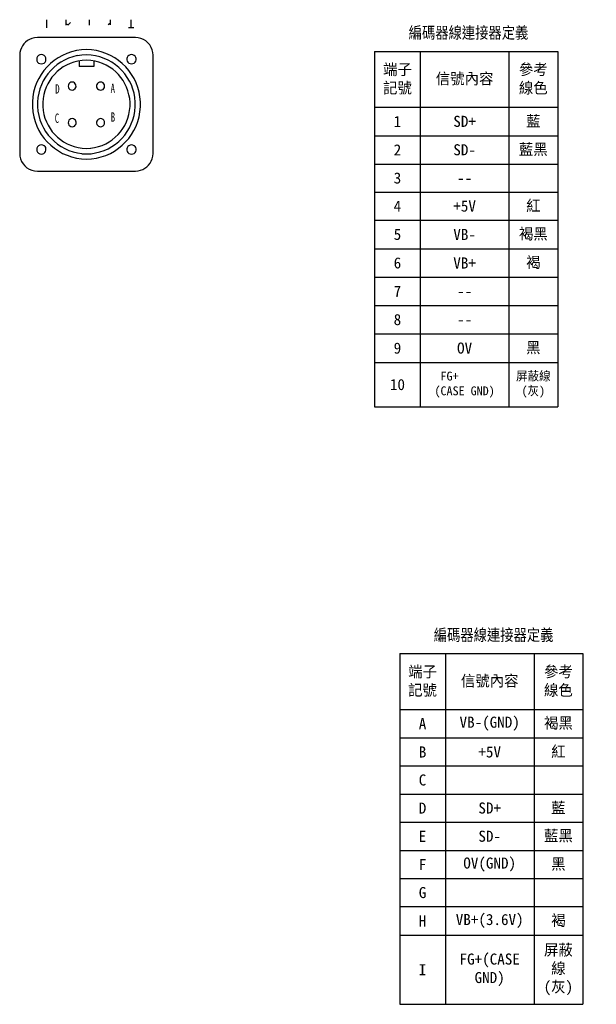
# Model space of a CAD drawing. Header units: millimetres. Extents: x 32176 to 33806, y 9889 to 10961.
# Tile 1 of 41: x 32176 to 32306, y 10048 to 10270. Entities that reach past the tile are written whole.
import ezdxf

# ---------------------------------------------------------------- set-up
doc = ezdxf.new("R2010")
doc.units = ezdxf.units.MM
doc.linetypes.add('atContinuous2', pattern=[0])
for name, color, linetype in [('Dim', 2, 'Continuous'), ('Text', 2, 'Continuous'), ('Z_entity', 7, 'Continuous'), ('Z_solid', 7, 'Continuous'), ('Z_text', 7, 'Continuous')]:
    doc.layers.add(name, color=color, linetype=linetype)
doc.styles.add('Dimemsions', font='isocp.shx', dxfattribs={"bigfont": 'chineset.shx'})
doc.styles.add('LPELCB_SimSun', font='txt', dxfattribs={"height": 0.2})
doc.styles.add('LPELFD_KaiTi', font='txt', dxfattribs={"height": 0.2})

# ---------------------------------------------------------------- blocks, each defined once
blk = doc.blocks.new('*T26')
at = {"layer": 'Dim', "color": 0, "linetype": 'ByBlock', "lineweight": -2}
for p, q in [((0, 0), (41.3, 0)), ((0, 0), (0, -80.18)), ((10.3, 0), (10.3, -80.18)), ((30.3, 0), (30.3, -80.18)), ((41.3, 0), (41.3, -80.18)), ((0, -12.59), (41.3, -12.59)), ((0, -19.03), (41.3, -19.03)), ((0, -25.41), (41.3, -25.41)), ((0, -31.75), (41.3, -31.75)), ((0, -38.08), (41.3, -38.08)), ((0, -44.52), (41.3, -44.52)), ((0, -50.96), (41.3, -50.96)), ((0, -57.3), (41.3, -57.3)), ((0, -63.74), (41.3, -63.74)), ((0, -70.18), (41.3, -70.18)), ((0, -80.18), (41.3, -80.18))]:
    blk.add_line(p, q, dxfattribs=at)
at = {"layer": 'Dim', "color": 0, "attachment_point": 5}
for s, insert, char_height, width in [('端子記號', (5.15, -6.29), 2.5, 7.3), ('信號內容', (20.3, -6.29), 2.5, 17), ('參考線色', (35.8, -6.29), 2.5, 8), ('1', (5.15, -15.81), 2.5, 7.3), ('SD+', (20.3, -15.81), 2.5, 17), ('藍', (35.8, -15.81), 2.5, 8), ('2', (5.15, -22.22), 2.5, 7.3), ('SD-', (20.3, -22.22), 2.5, 17), ('藍黑', (35.8, -22.22), 2.5, 8), ('3', (5.15, -28.58), 2.5, 7.3), ('--', (20.3, -28.58), 2.5, 17), ('紅', (35.8, -34.91), 2.5, 8), ('4', (5.15, -34.91), 2.5, 7.3), ('+5V', (20.3, -34.91), 2.5, 17), ('5', (5.15, -41.3), 2.5, 7.3), ('VB-', (20.3, -41.3), 2.5, 17), ('褐黑', (35.8, -41.3), 2.5, 8), ('6', (5.15, -47.74), 2.5, 7.3), ('VB+', (20.3, -47.74), 2.5, 17), ('褐', (35.8, -47.74), 2.5, 8), ('7', (5.15, -54.13), 2.5, 7.3), ('--', (20.3, -54.13), 2.5, 17), ('8', (5.15, -60.52), 2.5, 7.3), ('--', (20.3, -60.52), 2.5, 17), ('9', (5.15, -66.96), 2.5, 7.3), ('OV', (20.3, -66.96), 2.5, 17), ('黑', (35.8, -66.96), 2.5, 8), ('FG+      (CASE GND)', (20.3, -75.18), 2, 17), ('10', (5.15, -75.18), 2.5, 7.3), ('屏蔽線(灰)', (35.8, -75.18), 2, 8)]:
    blk.add_mtext(s, dxfattribs=dict(at, insert=insert, char_height=char_height, width=width))
blk = doc.blocks.new('*T27')
at = {"layer": 'Dim', "color": 0, "linetype": 'ByBlock', "lineweight": -2}
for p, q in [((0, 0), (41.3, 0)), ((0, 0), (0, -79.12)), ((10.3, 0), (10.3, -79.12)), ((30.3, 0), (30.3, -79.12)), ((41.3, 0), (41.3, -79.12)), ((0, -12.59), (41.3, -12.59)), ((0, -19.03), (41.3, -19.03)), ((0, -25.36), (41.3, -25.36)), ((0, -31.7), (41.3, -31.7)), ((0, -38.03), (41.3, -38.03)), ((0, -44.41), (41.3, -44.41)), ((0, -50.76), (41.3, -50.76)), ((0, -57.09), (41.3, -57.09)), ((0, -63.54), (41.3, -63.54)), ((0, -79.12), (41.3, -79.12))]:
    blk.add_line(p, q, dxfattribs=at)
at = {"layer": 'Dim', "color": 0, "char_height": 2.5, "attachment_point": 5}
for s, insert, width in [('端子記號', (5.15, -6.29), 7.3), ('信號內容', (20.3, -6.29), 17), ('參考線色', (35.8, -6.29), 8), ('A', (5.15, -15.81), 7.3), ('VB-(GND)', (20.3, -15.81), 17), ('褐黑', (35.8, -15.81), 8), ('B', (5.15, -22.2), 7.3), ('+5V', (20.3, -22.2), 17), ('紅', (35.8, -22.2), 8), ('C', (5.15, -28.53), 7.3), ('D', (5.15, -34.86), 7.3), ('SD+', (20.3, -34.86), 17), ('藍', (35.8, -34.86), 8), ('E', (5.15, -41.22), 7.3), ('SD-', (20.3, -41.22), 17), ('藍黑', (35.8, -41.22), 8), ('F', (5.15, -47.59), 7.3), ('OV(GND)', (20.3, -47.59), 17), ('黑', (35.8, -47.59), 8), ('G', (5.15, -53.93), 7.3), ('H', (5.15, -60.32), 7.3), ('VB+(3.6V)', (20.3, -60.32), 17), ('褐', (35.8, -60.32), 8), ('FG+(CASE GND)', (20.3, -71.33), 17), ('I', (5.15, -71.33), 7.3), ('屏蔽線(灰)', (35.8, -71.33), 8)]:
    blk.add_mtext(s, dxfattribs=dict(at, insert=insert, width=width))

msp = doc.modelspace()

# ---------------------------------------------------------------- linework, layer by layer
at = {"layer": 'Z_entity', "color": 7}
for p, q in [((32178.99, 10266.04), (32178.38, 10265.88)), ((32179.63, 10266.09), (32178.99, 10266.04)), ((32201.76, 10266.09), (32179.63, 10266.09)), ((32202.37, 10266.04), (32201.76, 10266.09)), ((32202.98, 10265.88), (32202.37, 10266.04)), ((32203.56, 10265.64), (32202.98, 10265.88)), ((32204.09, 10265.32), (32203.56, 10265.64)), ((32204.57, 10264.92), (32204.09, 10265.32)), ((32204.96, 10264.45), (32204.57, 10264.92)), ((32205.31, 10263.89), (32204.96, 10264.45)), ((32175.68, 10262.73), (32175.63, 10262.09)), ((32175.63, 10262.09), (32175.63, 10239.96)), ((32179.65, 10261.83), (32179.49, 10261.53)), ((32179.89, 10262.06), (32179.65, 10261.83)), ((32180.18, 10262.2), (32179.89, 10262.06)), ((32180.5, 10262.25), (32180.18, 10262.2)), ((32180.82, 10262.2), (32180.5, 10262.25)), ((32181.14, 10262.06), (32180.82, 10262.2)), ((32181.35, 10261.83), (32181.14, 10262.06)), ((32181.51, 10261.53), (32181.35, 10261.83)), ((32189.55, 10263.34), (32188.42, 10263.18)), ((32189.66, 10262.14), (32188.63, 10262.01)), ((32190.69, 10263.39), (32189.55, 10263.34)), ((32190.69, 10262.2), (32189.66, 10262.14)), ((32191.83, 10263.34), (32190.69, 10263.39)), ((32191.73, 10262.14), (32190.69, 10262.2)), ((32192.73, 10262.01), (32191.73, 10262.14)), ((32192.94, 10263.18), (32191.83, 10263.34)), ((32200.54, 10262.2), (32200.25, 10262.06)), ((32200.86, 10262.25), (32200.54, 10262.2)), ((32201.18, 10262.2), (32200.86, 10262.25)), ((32201.47, 10262.06), (32201.18, 10262.2)), ((32205.55, 10263.34), (32205.31, 10263.89)), ((32205.68, 10262.73), (32205.55, 10263.34)), ((32205.73, 10262.09), (32205.68, 10262.73)), ((32205.73, 10239.96), (32205.73, 10262.09)), ((32179.49, 10261.53), (32179.47, 10261.19)), ((32179.47, 10261.19), (32179.49, 10260.87)), ((32179.49, 10260.87), (32179.65, 10260.58)), ((32179.65, 10260.58), (32179.89, 10260.34)), ((32179.89, 10260.34), (32180.18, 10260.21)), ((32180.18, 10260.21), (32180.5, 10260.16)), ((32180.5, 10260.16), (32180.82, 10260.21)), ((32180.82, 10260.21), (32181.14, 10260.34)), ((32181.14, 10260.34), (32181.35, 10260.58)), ((32181.35, 10260.58), (32181.51, 10260.87)), ((32181.56, 10261.19), (32181.51, 10261.53)), ((32181.51, 10260.87), (32181.56, 10261.19)), ((32189.71, 10260.93), (32188.73, 10260.79)), ((32189.03, 10260.85), (32189.03, 10259.58)), ((32192.33, 10259.58), (32189.03, 10259.58)), ((32190.69, 10260.98), (32189.71, 10260.93)), ((32191.65, 10260.93), (32190.69, 10260.98)), ((32192.63, 10260.79), (32191.65, 10260.93)), ((32192.33, 10260.85), (32192.33, 10259.58)), ((32200.54, 10260.21), (32200.86, 10260.16)), ((32200.86, 10260.16), (32201.18, 10260.21)), ((32186.62, 10255.42), (32186.56, 10255.15)), ((32186.56, 10255.15), (32186.62, 10254.86)), ((32186.72, 10255.68), (32186.62, 10255.42)), ((32186.93, 10255.9), (32186.72, 10255.68)), ((32187.2, 10256.03), (32186.93, 10255.9)), ((32187.46, 10256.05), (32187.2, 10256.03)), ((32187.75, 10256.03), (32187.46, 10256.05)), ((32188.02, 10255.9), (32187.75, 10256.03)), ((32188.32, 10255.46), (32188.02, 10255.9)), ((32188.37, 10254.99), (32188.32, 10255.46)), ((32193.61, 10256.03), (32193.34, 10255.9)), ((32193.9, 10256.05), (32193.61, 10256.03)), ((32194.16, 10256.03), (32193.9, 10256.05)), ((32194.43, 10255.9), (32194.16, 10256.03)), ((32194.64, 10255.68), (32194.43, 10255.9)), ((32194.77, 10255.42), (32194.64, 10255.68)), ((32194.8, 10255.15), (32194.77, 10255.42)), ((32194.77, 10254.86), (32194.8, 10255.15)), ((32186.62, 10254.86), (32186.72, 10254.6)), ((32186.72, 10254.6), (32186.93, 10254.41)), ((32186.93, 10254.41), (32187.2, 10254.28)), ((32187.2, 10254.28), (32187.46, 10254.23)), ((32187.46, 10254.23), (32187.75, 10254.28)), ((32187.75, 10254.28), (32188.18, 10254.57)), ((32188.18, 10254.57), (32188.37, 10254.99)), ((32193.61, 10254.28), (32193.9, 10254.23)), ((32193.9, 10254.23), (32194.16, 10254.28)), ((32194.16, 10254.28), (32194.43, 10254.41)), ((32194.43, 10254.41), (32194.64, 10254.6)), ((32194.64, 10254.6), (32194.77, 10254.86)), ((32186.62, 10247.19), (32186.56, 10246.89)), ((32186.56, 10246.89), (32186.62, 10246.63)), ((32186.72, 10247.45), (32186.62, 10247.19)), ((32186.62, 10246.63), (32186.72, 10246.36)), ((32186.93, 10247.64), (32186.72, 10247.45)), ((32186.72, 10246.36), (32186.93, 10246.15)), ((32187.2, 10247.77), (32186.93, 10247.64)), ((32186.93, 10246.15), (32187.2, 10246.02)), ((32187.46, 10247.82), (32187.2, 10247.77)), ((32187.75, 10247.77), (32187.46, 10247.82)), ((32188.02, 10247.64), (32187.75, 10247.77)), ((32193.61, 10247.77), (32193.34, 10247.64)), ((32193.9, 10247.82), (32193.61, 10247.77)), ((32194.16, 10247.77), (32193.9, 10247.82)), ((32194.43, 10247.64), (32194.16, 10247.77)), ((32194.16, 10246.02), (32194.43, 10246.15)), ((32194.64, 10247.45), (32194.43, 10247.64)), ((32194.43, 10246.15), (32194.64, 10246.36)), ((32194.77, 10247.19), (32194.64, 10247.45)), ((32194.64, 10246.36), (32194.77, 10246.63)), ((32194.8, 10246.89), (32194.77, 10247.19)), ((32194.77, 10246.63), (32194.8, 10246.89)), ((32187.2, 10246.02), (32187.46, 10245.99)), ((32187.46, 10245.99), (32187.75, 10246.02)), ((32193.61, 10246.02), (32193.9, 10245.99)), ((32193.9, 10245.99), (32194.16, 10246.02)), ((32180.18, 10241.84), (32179.89, 10241.7)), ((32180.5, 10241.89), (32180.18, 10241.84)), ((32180.82, 10241.84), (32180.5, 10241.89)), ((32181.14, 10241.7), (32180.82, 10241.84)), ((32200.54, 10241.84), (32200.25, 10241.7)), ((32200.86, 10241.89), (32200.54, 10241.84)), ((32201.18, 10241.84), (32200.86, 10241.89)), ((32201.47, 10241.7), (32201.18, 10241.84)), ((32179.49, 10241.18), (32179.47, 10240.86)), ((32179.47, 10240.86), (32179.49, 10240.51)), ((32179.65, 10241.47), (32179.49, 10241.18)), ((32179.49, 10240.51), (32179.65, 10240.22)), ((32179.89, 10241.7), (32179.65, 10241.47)), ((32179.65, 10240.22), (32179.89, 10240.01)), ((32179.89, 10240.01), (32180.18, 10239.85)), ((32180.18, 10239.85), (32180.5, 10239.8)), ((32180.5, 10239.8), (32180.82, 10239.85)), ((32189.66, 10239.9), (32190.69, 10239.85)), ((32189.71, 10241.12), (32190.69, 10241.07)), ((32190.69, 10241.07), (32191.65, 10241.12)), ((32190.69, 10239.85), (32191.73, 10239.9)), ((32200.54, 10239.85), (32200.86, 10239.8)), ((32200.86, 10239.8), (32201.18, 10239.85)), ((32205.68, 10239.32), (32205.73, 10239.96)), ((32189.55, 10238.71), (32190.69, 10238.66)), ((32190.69, 10238.66), (32191.83, 10238.71)), ((32205.55, 10238.71), (32205.68, 10239.32)), ((32178.38, 10236.17), (32178.99, 10236.01)), ((32178.99, 10236.01), (32179.63, 10235.96)), ((32179.63, 10235.96), (32201.76, 10235.96)), ((32201.76, 10235.96), (32202.37, 10236.01))]:
    msp.add_line(p, q, dxfattribs=at)
at = {"layer": 'Z_entity', "color": 7, "linetype": 'atContinuous2'}
for centre, radius, start, end in [((32179.55, 10262.15), 3.9, 107.412, 171.5731), ((32190.84, 10251.04), 12.37, 101.2837, 264.0611), ((32190.82, 10251.05), 11.18, 101.296, 264.0677), ((32190.54, 10251.02), 11.18, 276.0622, 78.7423), ((32190.5, 10251.02), 12.38, 276.1933, 78.619), ((32200.84, 10261.21), 1.04, 124.7718, 253.1849), ((32200.88, 10261.21), 1.04, 286.4515, 55.5636), ((32190.8, 10251.05), 9.97, 101.9833, 263.7345), ((32190.57, 10251.03), 9.96, 276.177, 78.1372), ((32193.89, 10255.16), 0.917, 126.6721, 252.1832), ((32187.46, 10246.89), 0.921, 288.7551, 52.9478), ((32193.91, 10246.9), 0.929, 127.6618, 251.0063), ((32180.5, 10240.87), 1.07, 287.5436, 52.4574), ((32200.88, 10240.85), 1.05, 286.6862, 55.1961), ((32179.58, 10239.93), 3.95, 179.6117, 252.3723), ((32200.85, 10240.84), 1.05, 124.7178, 252.724), ((32201.69, 10240.03), 4.07, 279.5337, 341.1286)]:
    msp.add_arc(centre, radius, start, end, dxfattribs=at)
at = {"layer": 'Z_solid', "color": 250, "true_color": 0x0f0f0f}
for p, q in [((32181.76, 10268.32), (32181.77, 10270.09)), ((32186.08, 10269.18), (32186.58, 10268.93)), ((32186.09, 10268.92), (32186.09, 10270.12)), ((32186.58, 10268.93), (32187.12, 10269.47)), ((32191.36, 10268.92), (32191.36, 10270.13)), ((32196.1, 10269.33), (32195.59, 10268.95)), ((32196.11, 10268.93), (32196.11, 10270.13)), ((32200.78, 10268.31), (32200.78, 10270.13)), ((32201.37, 10268.31), (32200.17, 10268.31))]:
    msp.add_line(p, q, dxfattribs=at)

# ---------------------------------------------------------------- block references
for name, p in [('*T26', (32255.71, 10262.98)), ('*T27', (32261.37, 10127.13))]:
    msp.add_blockref(name, p)

# ---------------------------------------------------------------- texts
at = {"layer": 'Text', "char_height": 3, "width": 29.07, "attachment_point": 1, "style": 'Dimemsions'}
for insert in [(32263.39, 10268.59), (32269.05, 10132.73)]:
    msp.add_mtext('編碼器線連接器定義', dxfattribs=dict(at, insert=insert))
at = {"layer": 'Z_text', "color": 7, "width": 0.7}
for s, height, rotation, style, p in [('D', 2.1, 0.0999, 'LPELFD_KaiTi', (32183.64, 10253.47)), ('A', 2.08, 0.099, 'LPELCB_SimSun', (32196.14, 10253.6)), ('C', 2.1, 0.0999, 'LPELFD_KaiTi', (32183.54, 10246.85)), ('B', 2.1, 0.0999, 'LPELFD_KaiTi', (32196.17, 10247.11))]:
    msp.add_text(s, height=height, rotation=rotation, dxfattribs=dict(at, style=style)).set_placement(p)

doc.saveas('drawing.dxf')
